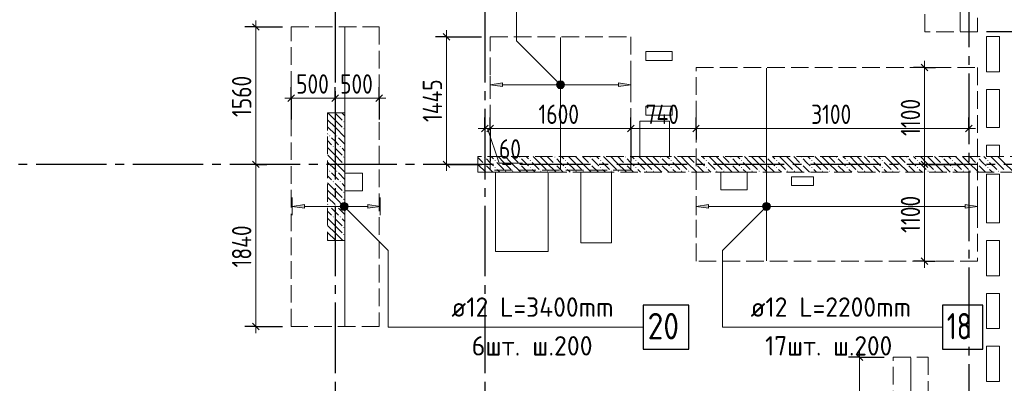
# Model space of a CAD drawing. Header units: millimetres. Extents: x 0 to 32165, y 0 to 42000.
# Tile 10 of 12: x 11037 to 22228, y 29985 to 34112. Entities that reach past the tile are written whole.
import ezdxf

# ---------------------------------------------------------------- set-up
doc = ezdxf.new("R2010")
doc.units = ezdxf.units.MM
doc.linetypes.add('______2', pattern=[270, 200, -70])
doc.linetypes.add('______5', pattern=[1100, 800, -100, 100, -100])
for name, color, linetype, lineweight in [('Standard', 7, 'Continuous', 25), ('ДОП Верх по Х', 7, 'Continuous', 25), ('ЖБ Пилон', 180, 'Continuous', 25), ('Оси', 40, '______5', 18), ('Позиционная метка номер позиции', 7, 'Continuous', 13), ('Примечания', 7, 'Continuous', 25)]:
    doc.layers.add(name, color=color, linetype=linetype, lineweight=lineweight)
doc.layers.add('ЖБ Перекрытие верхний уровень', color=7, linetype='Continuous', lineweight=25, true_color=0xe0e0ff)
doc.layers.add('ЖБ Стена верхний уровень', color=7, linetype='Continuous', lineweight=25, true_color=0x006e00)
doc.styles.add('GOST 2.304-81', font='txt')
doc.styles.add('ISOCPEUR', font='txt')

msp = doc.modelspace()

# ---------------------------------------------------------------- hatches: boundary and pattern name
at = {"layer": 'ДОП Верх по Х', "linetype": 'Continuous', "lineweight": 13, "transparency": 33554687}
for points in [[(16524, 33354), (16384, 33374), (16524, 33394)], [(14274, 31973), (14134, 31993), (14274, 32013)], [(18864, 31973), (18724, 31993), (18864, 32013)]]:
    msp.add_hatch(color=7, dxfattribs=at).paths.add_polyline_path(points, flags=16)
for points in [[(17152, 33355), (17152, 33393), (17146, 33374)], [(17152, 33393), (17165, 33342), (17165, 33406)], [(17152, 33393), (17152, 33355), (17165, 33342)], [(17165, 33406), (17184, 33337), (17184, 33412)], [(17165, 33406), (17165, 33342), (17184, 33337)], [(17184, 33412), (17184, 33337), (17203, 33342)], [(17184, 33412), (17203, 33342), (17203, 33406)], [(17203, 33406), (17203, 33342), (17216, 33355)], [(17203, 33406), (17216, 33355), (17216, 33393)], [(17216, 33393), (17216, 33355), (17221, 33374)], [(17844, 33354), (17984, 33374), (17844, 33394)], [(14702, 31975), (14702, 32012), (14697, 31993)], [(14702, 32012), (14715, 31961), (14715, 32026)], [(14702, 32012), (14702, 31975), (14715, 31961)], [(14715, 32026), (14734, 31956), (14734, 32031)], [(14715, 32026), (14715, 31961), (14734, 31956)], [(14734, 32031), (14734, 31956), (14753, 31961)], [(14734, 32031), (14753, 31961), (14753, 32026)], [(14753, 32026), (14753, 31961), (14766, 31975)], [(14753, 32026), (14766, 31975), (14766, 32012)], [(14766, 32012), (14766, 31975), (14771, 31993)], [(14994, 31973), (15134, 31993), (14994, 32013)], [(19492, 31975), (19492, 32012), (19486, 31993)], [(19492, 32012), (19505, 31961), (19505, 32026)], [(19492, 32012), (19492, 31975), (19505, 31961)], [(19505, 32026), (19524, 31956), (19524, 32031)], [(19505, 32026), (19505, 31961), (19524, 31956)], [(19524, 32031), (19524, 31956), (19543, 31961)], [(19524, 32031), (19543, 31961), (19543, 32026)], [(19543, 32026), (19543, 31961), (19556, 31975)], [(19543, 32026), (19556, 31975), (19556, 32012)], [(19556, 32012), (19556, 31975), (19561, 31993)], [(21784, 31973), (21924, 31993), (21784, 32013)]]:
    msp.add_hatch(color=7, dxfattribs=at).paths.add_polyline_path(points)
at = {"layer": 'ЖБ Пилон', "linetype": 'Continuous', "lineweight": 18, "transparency": 33554687}
for points in [[(14714, 32953), (14721, 32960), (14727, 32953), (14721, 32947)], [(14554, 32793), (14561, 32800), (14567, 32793), (14561, 32787)], [(14634, 32793), (14641, 32800), (14647, 32793), (14641, 32787)], [(14714, 32873), (14721, 32880), (14727, 32873), (14721, 32867)], [(14594, 32673), (14601, 32680), (14607, 32673), (14601, 32667)], [(14674, 32673), (14681, 32680), (14687, 32673), (14681, 32667)], [(14714, 32553), (14721, 32560), (14727, 32553), (14721, 32547)], [(14714, 32473), (14721, 32480), (14727, 32473), (14721, 32467)], [(14554, 32393), (14561, 32400), (14567, 32393), (14561, 32387)], [(14634, 32393), (14641, 32400), (14647, 32393), (14641, 32387)], [(14594, 32273), (14601, 32280), (14607, 32273), (14601, 32267)], [(14674, 32273), (14681, 32280), (14687, 32273), (14681, 32267)], [(14714, 32153), (14721, 32160), (14727, 32153), (14721, 32147)], [(14714, 32073), (14721, 32080), (14727, 32073), (14721, 32067)], [(14554, 31993), (14561, 32000), (14567, 31993), (14561, 31987)], [(14634, 31993), (14641, 32000), (14647, 31993), (14641, 31987)], [(14594, 31873), (14601, 31880), (14607, 31873), (14601, 31867)], [(14674, 31873), (14681, 31880), (14687, 31873), (14681, 31867)], [(14714, 31753), (14721, 31760), (14727, 31753), (14721, 31747)], [(14714, 31673), (14721, 31680), (14727, 31673), (14721, 31667)]]:
    msp.add_hatch(color=7, dxfattribs=at).paths.add_polyline_path(points, flags=16)
at = {"layer": 'ЖБ Стена верхний уровень', "linetype": 'Continuous', "lineweight": 18, "transparency": 33554687}
for points in [[(16314, 32553), (16321, 32560), (16327, 32553), (16321, 32547)], [(16314, 32473), (16321, 32480), (16327, 32473), (16321, 32467)], [(16434, 32513), (16441, 32520), (16447, 32513), (16441, 32507)], [(16714, 32553), (16721, 32560), (16727, 32553), (16721, 32547)], [(16714, 32473), (16721, 32480), (16727, 32473), (16721, 32467)], [(16834, 32513), (16841, 32520), (16847, 32513), (16841, 32507)], [(17114, 32553), (17121, 32560), (17127, 32553), (17121, 32547)], [(17114, 32473), (17121, 32480), (17127, 32473), (17121, 32467)], [(17234, 32513), (17241, 32520), (17247, 32513), (17241, 32507)], [(17514, 32553), (17521, 32560), (17527, 32553), (17521, 32547)], [(17514, 32473), (17521, 32480), (17527, 32473), (17521, 32467)], [(17634, 32513), (17641, 32520), (17647, 32513), (17641, 32507)], [(17914, 32553), (17921, 32560), (17927, 32553), (17921, 32547)], [(17914, 32473), (17921, 32480), (17927, 32473), (17921, 32467)], [(18034, 32513), (18041, 32520), (18047, 32513), (18041, 32507)], [(18314, 32553), (18321, 32560), (18327, 32553), (18321, 32547)], [(18314, 32473), (18321, 32480), (18327, 32473), (18321, 32467)], [(18434, 32513), (18441, 32520), (18447, 32513), (18441, 32507)], [(18714, 32553), (18721, 32560), (18727, 32553), (18721, 32547)], [(18714, 32473), (18721, 32480), (18727, 32473), (18721, 32467)], [(18834, 32513), (18841, 32520), (18847, 32513), (18841, 32507)], [(19114, 32553), (19121, 32560), (19127, 32553), (19121, 32547)], [(19114, 32473), (19121, 32480), (19127, 32473), (19121, 32467)], [(19234, 32513), (19241, 32520), (19247, 32513), (19241, 32507)], [(19514, 32553), (19521, 32560), (19527, 32553), (19521, 32547)], [(19514, 32473), (19521, 32480), (19527, 32473), (19521, 32467)], [(19634, 32513), (19641, 32520), (19647, 32513), (19641, 32507)], [(19914, 32553), (19921, 32560), (19927, 32553), (19921, 32547)], [(19914, 32473), (19921, 32480), (19927, 32473), (19921, 32467)], [(20034, 32513), (20041, 32520), (20047, 32513), (20041, 32507)], [(20314, 32553), (20321, 32560), (20327, 32553), (20321, 32547)], [(20314, 32473), (20321, 32480), (20327, 32473), (20321, 32467)], [(20434, 32513), (20441, 32520), (20447, 32513), (20441, 32507)], [(20714, 32553), (20721, 32560), (20727, 32553), (20721, 32547)], [(20714, 32473), (20721, 32480), (20727, 32473), (20721, 32467)], [(20834, 32513), (20841, 32520), (20847, 32513), (20841, 32507)], [(21114, 32553), (21121, 32560), (21127, 32553), (21121, 32547)], [(21114, 32473), (21121, 32480), (21127, 32473), (21121, 32467)], [(21234, 32513), (21241, 32520), (21247, 32513), (21241, 32507)], [(21514, 32553), (21521, 32560), (21527, 32553), (21521, 32547)], [(21514, 32473), (21521, 32480), (21527, 32473), (21521, 32467)], [(21634, 32513), (21641, 32520), (21647, 32513), (21641, 32507)], [(21914, 32553), (21921, 32560), (21927, 32553), (21921, 32547)], [(21914, 32473), (21921, 32480), (21927, 32473), (21921, 32467)], [(22034, 32513), (22041, 32520), (22047, 32513), (22041, 32507)], [(16244, 32397), (16247, 32393), (16244, 32390)], [(16434, 32433), (16441, 32440), (16447, 32433), (16441, 32427)], [(16554, 32393), (16561, 32400), (16567, 32393), (16561, 32387)], [(16634, 32393), (16641, 32400), (16647, 32393), (16641, 32387)], [(16834, 32433), (16841, 32440), (16847, 32433), (16841, 32427)], [(16954, 32393), (16961, 32400), (16967, 32393), (16961, 32387)], [(17034, 32393), (17041, 32400), (17047, 32393), (17041, 32387)], [(17234, 32433), (17241, 32440), (17247, 32433), (17241, 32427)], [(17354, 32393), (17361, 32400), (17367, 32393), (17361, 32387)], [(17434, 32393), (17441, 32400), (17447, 32393), (17441, 32387)], [(17634, 32433), (17641, 32440), (17647, 32433), (17641, 32427)], [(17754, 32393), (17761, 32400), (17767, 32393), (17761, 32387)], [(17834, 32393), (17841, 32400), (17847, 32393), (17841, 32387)], [(18034, 32433), (18041, 32440), (18047, 32433), (18041, 32427)], [(18154, 32393), (18161, 32400), (18167, 32393), (18161, 32387)], [(18234, 32393), (18241, 32400), (18247, 32393), (18241, 32387)], [(18434, 32433), (18441, 32440), (18447, 32433), (18441, 32427)], [(18554, 32393), (18561, 32400), (18567, 32393), (18561, 32387)], [(18634, 32393), (18641, 32400), (18647, 32393), (18641, 32387)], [(18834, 32433), (18841, 32440), (18847, 32433), (18841, 32427)], [(18954, 32393), (18961, 32400), (18967, 32393), (18961, 32387)], [(19034, 32393), (19041, 32400), (19047, 32393), (19041, 32387)], [(19234, 32433), (19241, 32440), (19247, 32433), (19241, 32427)], [(19354, 32393), (19361, 32400), (19367, 32393), (19361, 32387)], [(19434, 32393), (19441, 32400), (19447, 32393), (19441, 32387)], [(19634, 32433), (19641, 32440), (19647, 32433), (19641, 32427)], [(19754, 32393), (19761, 32400), (19767, 32393), (19761, 32387)], [(19834, 32393), (19841, 32400), (19847, 32393), (19841, 32387)], [(20034, 32433), (20041, 32440), (20047, 32433), (20041, 32427)], [(20154, 32393), (20161, 32400), (20167, 32393), (20161, 32387)], [(20234, 32393), (20241, 32400), (20247, 32393), (20241, 32387)], [(20434, 32433), (20441, 32440), (20447, 32433), (20441, 32427)], [(20554, 32393), (20561, 32400), (20567, 32393), (20561, 32387)], [(20634, 32393), (20641, 32400), (20647, 32393), (20641, 32387)], [(20834, 32433), (20841, 32440), (20847, 32433), (20841, 32427)], [(20954, 32393), (20961, 32400), (20967, 32393), (20961, 32387)], [(21034, 32393), (21041, 32400), (21047, 32393), (21041, 32387)], [(21234, 32433), (21241, 32440), (21247, 32433), (21241, 32427)], [(21354, 32393), (21361, 32400), (21367, 32393), (21361, 32387)], [(21434, 32393), (21441, 32400), (21447, 32393), (21441, 32387)], [(21634, 32433), (21641, 32440), (21647, 32433), (21641, 32427)], [(21754, 32393), (21761, 32400), (21767, 32393), (21761, 32387)], [(21834, 32393), (21841, 32400), (21847, 32393), (21841, 32387)], [(22034, 32433), (22041, 32440), (22047, 32433), (22041, 32427)], [(22154, 32393), (22161, 32400), (22167, 32393), (22161, 32387)]]:
    msp.add_hatch(color=7, dxfattribs=at).paths.add_polyline_path(points, flags=16)
at = {"layer": 'Позиционная метка номер позиции', "linetype": 'Continuous', "lineweight": 13, "transparency": 33554687}
for points in [[(17152, 33342), (17195, 33417), (17141, 33363)], [(17141, 33363), (17195, 33417), (17173, 33417)], [(17141, 33363), (17173, 33417), (17141, 33386)], [(17141, 33386), (17173, 33417), (17152, 33406)], [(17152, 33342), (17216, 33406), (17195, 33417)], [(17173, 33331), (17216, 33406), (17152, 33342)], [(17173, 33331), (17227, 33386), (17216, 33406)], [(17195, 33331), (17227, 33386), (17173, 33331)], [(17195, 33331), (17227, 33363), (17227, 33386)], [(17227, 33363), (17195, 33331), (17216, 33342)], [(14681, 32005), (14713, 32037), (14692, 32025)], [(14713, 32037), (14681, 32005), (14681, 31982)], [(14713, 32037), (14681, 31982), (14735, 32037)], [(14735, 32037), (14681, 31982), (14692, 31961)], [(14735, 32037), (14692, 31961), (14756, 32025)], [(14756, 32025), (14692, 31961), (14713, 31950)], [(14756, 32025), (14713, 31950), (14767, 32005)], [(14767, 32005), (14713, 31950), (14735, 31950)], [(14767, 32005), (14735, 31950), (14767, 31982)], [(19556, 31961), (19492, 32025), (19481, 32005)], [(19556, 31961), (19481, 32005), (19535, 31950)], [(19535, 31950), (19481, 32005), (19481, 31982)], [(19567, 31982), (19513, 32037), (19492, 32025)], [(19567, 31982), (19492, 32025), (19556, 31961)], [(19567, 32005), (19535, 32037), (19513, 32037)], [(19567, 32005), (19513, 32037), (19567, 31982)], [(19535, 32037), (19567, 32005), (19556, 32025)], [(14767, 31982), (14735, 31950), (14756, 31961)], [(19535, 31950), (19481, 31982), (19513, 31950)], [(19513, 31950), (19481, 31982), (19492, 31961)]]:
    msp.add_hatch(color=7, dxfattribs=at).paths.add_polyline_path(points)

# ---------------------------------------------------------------- linework, layer by layer
at = {"layer": 'Standard', "color": 251, "linetype": 'Continuous', "lineweight": -3, "true_color": 0x656565, "transparency": 33554687}
for p, q in [((13720, 34030), (13595, 34030)), ((13720, 34030), (13845, 34030)), ((13720, 34030), (14024, 34030)), ((15888, 33917), (15763, 33917)), ((15888, 33917), (16013, 33917)), ((15888, 33917), (16284, 33917)), ((22794, 33975), (22024, 33975)), ((21321, 33570), (21196, 33570)), ((21321, 33570), (21446, 33570)), ((21321, 33570), (21321, 33570)), ((14124, 33223), (14124, 33348)), ((14624, 33223), (14624, 33348)), ((15124, 33223), (15124, 33348)), ((14124, 33223), (14124, 33098)), ((14124, 33223), (14124, 32980)), ((14624, 33223), (14624, 33098)), ((14624, 33223), (14624, 33223)), ((15124, 33223), (15124, 33098)), ((15124, 33223), (15124, 32980)), ((16324, 32879), (16324, 33004)), ((16384, 32879), (16384, 33004)), ((17984, 32879), (17984, 33004)), ((18724, 32879), (18724, 33004)), ((21824, 32879), (21824, 33004)), ((16324, 32879), (16324, 32754)), ((16324, 32879), (16324, 32879)), ((16384, 32879), (16384, 32754)), ((16384, 32879), (16384, 32505)), ((17984, 32879), (17984, 32754)), ((18724, 32879), (18724, 32754)), ((18724, 32879), (18724, 32879)), ((21824, 32879), (21824, 32754)), ((21824, 32879), (21824, 32879)), ((13720, 32470), (13595, 32470)), ((13720, 32470), (13845, 32470)), ((13720, 32470), (13720, 32470)), ((15888, 32470), (15763, 32470)), ((15888, 32470), (16013, 32470)), ((15888, 32470), (16284, 32470)), ((21321, 32470), (21196, 32470)), ((21321, 32470), (21446, 32470)), ((21321, 32470), (21724, 32470)), ((21321, 31370), (21196, 31370)), ((21321, 31370), (21446, 31370)), ((21321, 31370), (21321, 31370)), ((13720, 30630), (13595, 30630)), ((13720, 30630), (13845, 30630)), ((13720, 30630), (14024, 30630)), ((20580, 30280), (20455, 30280)), ((20580, 30280), (20705, 30280)), ((20580, 30280), (20864, 30280))]:
    msp.add_line(p, q, dxfattribs=at)
at = {"layer": 'Standard', "color": 7, "linetype": 'Continuous', "lineweight": 25, "transparency": 33554687}
for p, q in [((13683, 34067), (13758, 33992)), ((15850, 33955), (15925, 33879)), ((21284, 33608), (21359, 33533)), ((14086, 33185), (14161, 33260)), ((14586, 33185), (14661, 33260)), ((15086, 33185), (15161, 33260)), ((16286, 32841), (16361, 32916)), ((16346, 32841), (16421, 32916)), ((17946, 32841), (18021, 32916)), ((18686, 32841), (18761, 32916)), ((21786, 32841), (21861, 32916)), ((13683, 32508), (13758, 32433)), ((15850, 32508), (15925, 32433)), ((21284, 32508), (21359, 32433)), ((21284, 31408), (21359, 31333)), ((13683, 30667), (13758, 30592)), ((20543, 30317), (20618, 30243))]:
    msp.add_line(p, q, dxfattribs=at)
at = {"layer": 'Standard', "color": 7, "linetype": 'Continuous', "lineweight": 13, "transparency": 33554687}
for p, q in [((13720, 34030), (13720, 34105)), ((15888, 33917), (15888, 33992)), ((21321, 33570), (21321, 33645)), ((14124, 33223), (14049, 33223)), ((14124, 33223), (14624, 33223)), ((14624, 33223), (15124, 33223)), ((15124, 33223), (15199, 33223)), ((16324, 32879), (16249, 32879)), ((16324, 32879), (16384, 32879)), ((16354, 32879), (16485, 32485)), ((17984, 32879), (18724, 32879)), ((21824, 32879), (21899, 32879)), ((13720, 32470), (13720, 30630)), ((15888, 32470), (15888, 32395)), ((16485, 32485), (16751, 32485)), ((21321, 32470), (21321, 31370)), ((21321, 31370), (21321, 31295)), ((13720, 30630), (13720, 30555)), ((20580, 30280), (20580, 30355))]:
    msp.add_line(p, q, dxfattribs=at)
for points in [[(13720, 34030), (13720, 32920), (13720, 32920), (13720, 32470)], [(15888, 33917), (15888, 32867), (15888, 32867), (15888, 32470)], [(21321, 33570), (21321, 32726), (21321, 32726), (21321, 32470)], [(16384, 32879), (16779, 32879), (16779, 32879), (16874, 32879), (16874, 32879), (17876, 32879), (17876, 32879), (17984, 32879)], [(18724, 32879), (19571, 32879), (19571, 32879), (21824, 32879)], [(20580, 30280), (20580, 29118), (20580, 29118), (20580, 28550)]]:
    msp.add_lwpolyline(points, dxfattribs=at)
at = {"layer": 'Standard', "color": 251, "linetype": 'Continuous', "lineweight": -3, "true_color": 0x656565, "transparency": 33554687}
msp.add_lwpolyline([(17984, 32879), (17984, 32864), (17984, 32864), (17984, 32672), (17984, 32672), (17984, 32505)], dxfattribs=at)
at = {"layer": 'ДОП Верх по Х', "color": 7, "linetype": 'Continuous', "lineweight": 18, "transparency": 33554687}
for p, q in [((21724, 37369), (21724, 33981)), ((14734, 34024), (14734, 30636)), ((17184, 33911), (17184, 32411)), ((19524, 33564), (19524, 31376)), ((21164, 30274), (21164, 28086))]:
    msp.add_line(p, q, dxfattribs=at)
at = {"layer": 'ДОП Верх по Х', "color": 251, "linetype": 'Continuous', "lineweight": 13, "true_color": 0x494949, "transparency": 33554687}
for p, q in [((16384, 33374), (16384, 33474)), ((17984, 33374), (17984, 33474)), ((16384, 33374), (16524, 33394)), ((16524, 33354), (16384, 33374)), ((16384, 33374), (16384, 33274)), ((16384, 33374), (16384, 33374)), ((16524, 33394), (16524, 33354)), ((16524, 33374), (17154, 33374)), ((17184, 33412), (17184, 33412)), ((17214, 33374), (17844, 33374)), ((17984, 33374), (17844, 33394)), ((17844, 33394), (17844, 33354)), ((17844, 33354), (17984, 33374)), ((17984, 33374), (17984, 33274)), ((17984, 33374), (17984, 33374)), ((17184, 33337), (17184, 33337)), ((14134, 31993), (14134, 32093)), ((14134, 31993), (14274, 32013)), ((14274, 32013), (14274, 31973)), ((14734, 32031), (14734, 32031)), ((15134, 31993), (14994, 32013)), ((14994, 32013), (14994, 31973)), ((15134, 31993), (15134, 32093)), ((18724, 31993), (18724, 32093)), ((18724, 31993), (18864, 32013)), ((18864, 32013), (18864, 31973)), ((19524, 32031), (19524, 32031)), ((21924, 31993), (21784, 32013)), ((21784, 32013), (21784, 31973)), ((21924, 31993), (21924, 32093)), ((14274, 31973), (14134, 31993)), ((14134, 31993), (14134, 31893)), ((14134, 31993), (14134, 31993)), ((14274, 31993), (14704, 31993)), ((14734, 31956), (14734, 31956)), ((14764, 31993), (14994, 31993)), ((14994, 31973), (15134, 31993)), ((15134, 31993), (15134, 31893)), ((15134, 31993), (15134, 31993)), ((18864, 31973), (18724, 31993)), ((18724, 31993), (18724, 31893)), ((18724, 31993), (18724, 31993)), ((18864, 31993), (19494, 31993)), ((19524, 31956), (19524, 31956)), ((19554, 31993), (21784, 31993)), ((21784, 31973), (21924, 31993)), ((21924, 31993), (21924, 31893)), ((21924, 31993), (21924, 31993))]:
    msp.add_line(p, q, dxfattribs=at)
at = {"layer": 'ДОП Верх по Х', "color": 7, "linetype": 'Continuous', "lineweight": 13, "transparency": 33554687}
for p, q in [((15924, 30623), (18032, 30623)), ((19324, 30623), (21410, 30623))]:
    msp.add_line(p, q, dxfattribs=at)
at = {"layer": 'ДОП Верх по Х', "color": 7, "linetype": 'Continuous', "lineweight": 25, "transparency": 33554687}
for points in [[(18124, 30373), (18644, 30373), (18644, 30873), (18124, 30873), (18124, 30373)], [(21524, 30373), (21984, 30373), (21984, 30873), (21524, 30873), (21524, 30373)]]:
    msp.add_lwpolyline(points, dxfattribs=at)
at = {"layer": 'ДОП Верх по Х', "color": 251, "linetype": 'Continuous', "lineweight": 13, "true_color": 0x494949, "transparency": 33554687}
for centre in [(17184, 33374), (14734, 31993), (19524, 31993)]:
    msp.add_circle(centre, 37.5, dxfattribs=at)
at = {"layer": 'ЖБ Перекрытие верхний уровень', "color": 7, "linetype": 'Continuous', "lineweight": 18, "transparency": 33554687}
for p, q in [((22024, 33520), (22024, 33920)), ((22024, 33920), (22174, 33920)), ((22174, 33920), (22174, 33520)), ((18454, 33750), (18154, 33750)), ((18154, 33750), (18154, 33650)), ((18454, 33650), (18454, 33750)), ((18154, 33650), (18454, 33650)), ((22174, 33520), (22024, 33520)), ((22024, 33320), (22174, 33320)), ((22024, 32890), (22024, 33320)), ((22174, 33320), (22174, 32890)), ((18454, 33130), (18154, 33130)), ((18154, 33130), (18154, 33030)), ((18454, 33030), (18454, 33130)), ((18154, 33030), (18454, 33030)), ((18424, 32960), (18084, 32960)), ((18084, 32960), (18084, 32560)), ((18424, 32560), (18424, 32960)), ((22174, 32890), (22024, 32890)), ((22024, 32690), (22174, 32690)), ((22024, 32560), (22024, 32690)), ((22174, 32690), (22174, 32560)), ((18084, 32560), (18424, 32560)), ((22174, 32560), (22024, 32560)), ((14934, 32370), (14734, 32370)), ((14734, 32370), (14734, 32170)), ((14934, 32170), (14934, 32370)), ((17044, 32380), (16444, 32380)), ((16444, 32380), (16444, 31480)), ((17044, 31480), (17044, 32380)), ((17764, 32380), (17414, 32380)), ((17414, 32380), (17414, 31580)), ((17764, 31580), (17764, 32380)), ((19304, 32380), (19004, 32380)), ((19004, 32380), (19004, 32180)), ((19304, 32180), (19304, 32380)), ((22024, 32360), (22174, 32360)), ((22024, 31805), (22024, 32360)), ((22174, 32360), (22174, 31805)), ((20059, 32330), (19809, 32330)), ((19809, 32330), (19809, 32230)), ((19809, 32230), (20059, 32230)), ((20059, 32230), (20059, 32330)), ((14734, 32170), (14934, 32170)), ((19004, 32180), (19304, 32180)), ((22174, 31805), (22024, 31805)), ((17414, 31580), (17764, 31580)), ((22024, 31205), (22024, 31605)), ((22024, 31605), (22174, 31605)), ((22174, 31605), (22174, 31205)), ((16444, 31480), (17044, 31480)), ((22174, 31205), (22024, 31205)), ((22024, 30605), (22024, 31005)), ((22024, 31005), (22174, 31005)), ((22174, 31005), (22174, 30605)), ((22174, 30605), (22024, 30605)), ((22024, 30005), (22024, 30405)), ((22024, 30405), (22174, 30405)), ((22174, 30405), (22174, 30005)), ((22174, 30005), (22024, 30005))]:
    msp.add_line(p, q, dxfattribs=at)
at = {"layer": 'ЖБ Пилон', "color": 253, "linetype": '______2', "lineweight": 13, "true_color": 0xa0a0a0, "transparency": 33554687}
for p, q in [((14534, 33055), (14534, 31605)), ((14734, 33055), (14534, 33055)), ((14734, 31605), (14734, 33055)), ((14534, 31605), (14734, 31605))]:
    msp.add_line(p, q, dxfattribs=at)
at = {"layer": 'ЖБ Пилон', "color": 9, "linetype": 'Continuous', "lineweight": 18, "true_color": 0xc7c7c7, "transparency": 33554687}
for p, q in [((14621, 32973), (14539, 33055)), ((14621, 33053), (14701, 32973)), ((14701, 33053), (14734, 33020)), ((14541, 32893), (14534, 32900)), ((14541, 32973), (14621, 32893)), ((14621, 32973), (14701, 32893)), ((14534, 32820), (14541, 32813)), ((14541, 32893), (14621, 32813)), ((14621, 32893), (14734, 32780)), ((14534, 32740), (14581, 32693)), ((14621, 32733), (14581, 32773)), ((14661, 32693), (14621, 32733)), ((14661, 32773), (14734, 32700)), ((14621, 32573), (14534, 32660)), ((14541, 32573), (14621, 32493)), ((14621, 32653), (14701, 32573)), ((14621, 32573), (14701, 32493)), ((14701, 32653), (14734, 32620)), ((14541, 32493), (14534, 32500)), ((14541, 32493), (14621, 32413)), ((14621, 32493), (14734, 32380)), ((14534, 32420), (14541, 32413)), ((14534, 32340), (14581, 32293)), ((14621, 32333), (14581, 32373)), ((14661, 32373), (14734, 32300)), ((14621, 32173), (14534, 32260)), ((14661, 32293), (14621, 32333)), ((14621, 32253), (14701, 32173)), ((14701, 32253), (14734, 32220)), ((14541, 32173), (14621, 32093)), ((14621, 32173), (14701, 32093)), ((14541, 32093), (14534, 32100)), ((14534, 32020), (14541, 32013)), ((14541, 32093), (14621, 32013)), ((14621, 32093), (14734, 31980)), ((14534, 31940), (14581, 31893)), ((14621, 31933), (14581, 31973)), ((14661, 31893), (14621, 31933)), ((14661, 31973), (14734, 31900)), ((14621, 31773), (14534, 31860)), ((14621, 31853), (14701, 31773)), ((14701, 31853), (14734, 31820)), ((14541, 31693), (14534, 31700)), ((14541, 31773), (14621, 31693)), ((14541, 31693), (14621, 31613)), ((14621, 31773), (14701, 31693)), ((14621, 31693), (14709, 31605)), ((14534, 31620), (14541, 31613))]:
    msp.add_line(p, q, dxfattribs=at)
at = {"layer": 'ЖБ Стена верхний уровень', "color": 251, "linetype": '______2', "lineweight": 13, "true_color": 0x656565, "transparency": 33554687}
for p, q in [((23844, 32560), (16244, 32560)), ((16244, 32560), (16244, 32380)), ((16244, 32380), (23844, 32380))]:
    msp.add_line(p, q, dxfattribs=at)
at = {"layer": 'ЖБ Стена верхний уровень', "color": 9, "linetype": 'Continuous', "lineweight": 18, "true_color": 0xc7c7c7, "transparency": 33554687}
for p, q in [((16244, 32550), (16301, 32493)), ((16244, 32470), (16334, 32380)), ((16381, 32493), (16341, 32533)), ((16341, 32453), (16414, 32380)), ((16421, 32453), (16381, 32493)), ((16394, 32560), (16421, 32533)), ((16461, 32493), (16541, 32413)), ((16541, 32493), (16474, 32560)), ((16541, 32493), (16621, 32413)), ((16554, 32560), (16621, 32493)), ((16621, 32493), (16734, 32380)), ((16634, 32560), (16701, 32493)), ((16781, 32493), (16741, 32533)), ((16741, 32453), (16814, 32380)), ((16821, 32453), (16781, 32493)), ((16794, 32560), (16821, 32533)), ((16861, 32493), (16941, 32413)), ((16941, 32493), (16874, 32560)), ((16941, 32493), (17021, 32413)), ((16954, 32560), (17021, 32493)), ((17021, 32493), (17134, 32380)), ((17034, 32560), (17101, 32493)), ((17181, 32493), (17141, 32533)), ((17141, 32453), (17214, 32380)), ((17221, 32453), (17181, 32493)), ((17194, 32560), (17221, 32533)), ((17261, 32493), (17341, 32413)), ((17341, 32493), (17274, 32560)), ((17341, 32493), (17421, 32413)), ((17354, 32560), (17421, 32493)), ((17421, 32493), (17534, 32380)), ((17434, 32560), (17501, 32493)), ((17581, 32493), (17541, 32533)), ((17541, 32453), (17614, 32380)), ((17621, 32453), (17581, 32493)), ((17594, 32560), (17621, 32533)), ((17661, 32493), (17741, 32413)), ((17741, 32493), (17674, 32560)), ((17741, 32493), (17821, 32413)), ((17754, 32560), (17821, 32493)), ((17821, 32493), (17934, 32380)), ((17834, 32560), (17901, 32493)), ((17981, 32493), (17941, 32533)), ((17941, 32453), (18014, 32380)), ((18021, 32453), (17981, 32493)), ((17994, 32560), (18021, 32533)), ((18061, 32493), (18141, 32413)), ((18141, 32493), (18074, 32560)), ((18141, 32493), (18221, 32413)), ((18154, 32560), (18221, 32493)), ((18221, 32493), (18334, 32380)), ((18234, 32560), (18301, 32493)), ((18381, 32493), (18341, 32533)), ((18341, 32453), (18414, 32380)), ((18421, 32453), (18381, 32493)), ((18394, 32560), (18421, 32533)), ((18461, 32493), (18541, 32413)), ((18541, 32493), (18474, 32560)), ((18541, 32493), (18621, 32413)), ((18554, 32560), (18621, 32493)), ((18621, 32493), (18734, 32380)), ((18634, 32560), (18701, 32493)), ((18781, 32493), (18741, 32533)), ((18741, 32453), (18814, 32380)), ((18821, 32453), (18781, 32493)), ((18794, 32560), (18821, 32533)), ((18861, 32493), (18941, 32413)), ((18941, 32493), (18874, 32560)), ((18941, 32493), (19021, 32413)), ((18954, 32560), (19021, 32493)), ((19021, 32493), (19134, 32380)), ((19034, 32560), (19101, 32493)), ((19181, 32493), (19141, 32533)), ((19141, 32453), (19214, 32380)), ((19221, 32453), (19181, 32493)), ((19194, 32560), (19221, 32533)), ((19261, 32493), (19341, 32413)), ((19341, 32493), (19274, 32560)), ((19341, 32493), (19421, 32413)), ((19354, 32560), (19421, 32493)), ((19421, 32493), (19534, 32380)), ((19434, 32560), (19501, 32493)), ((19581, 32493), (19541, 32533)), ((19541, 32453), (19614, 32380)), ((19621, 32453), (19581, 32493)), ((19594, 32560), (19621, 32533)), ((19661, 32493), (19741, 32413)), ((19741, 32493), (19674, 32560)), ((19741, 32493), (19821, 32413)), ((19754, 32560), (19821, 32493)), ((19821, 32493), (19934, 32380)), ((19834, 32560), (19901, 32493)), ((19981, 32493), (19941, 32533)), ((19941, 32453), (20014, 32380)), ((20021, 32453), (19981, 32493)), ((19994, 32560), (20021, 32533)), ((20061, 32493), (20141, 32413)), ((20141, 32493), (20074, 32560)), ((20141, 32493), (20221, 32413)), ((20154, 32560), (20221, 32493)), ((20221, 32493), (20334, 32380)), ((20234, 32560), (20301, 32493)), ((20381, 32493), (20341, 32533)), ((20341, 32453), (20414, 32380)), ((20421, 32453), (20381, 32493)), ((20394, 32560), (20421, 32533)), ((20461, 32493), (20541, 32413)), ((20541, 32493), (20474, 32560)), ((20541, 32493), (20621, 32413)), ((20554, 32560), (20621, 32493)), ((20621, 32493), (20734, 32380)), ((20634, 32560), (20701, 32493)), ((20781, 32493), (20741, 32533)), ((20741, 32453), (20814, 32380)), ((20821, 32453), (20781, 32493)), ((20794, 32560), (20821, 32533)), ((20861, 32493), (20941, 32413)), ((20941, 32493), (20874, 32560)), ((20941, 32493), (21021, 32413)), ((20954, 32560), (21021, 32493)), ((21021, 32493), (21134, 32380)), ((21034, 32560), (21101, 32493)), ((21181, 32493), (21141, 32533)), ((21141, 32453), (21214, 32380)), ((21221, 32453), (21181, 32493)), ((21194, 32560), (21221, 32533)), ((21261, 32493), (21341, 32413)), ((21341, 32493), (21274, 32560)), ((21341, 32493), (21421, 32413)), ((21354, 32560), (21421, 32493)), ((21421, 32493), (21534, 32380)), ((21434, 32560), (21501, 32493)), ((21581, 32493), (21541, 32533)), ((21541, 32453), (21614, 32380)), ((21621, 32453), (21581, 32493)), ((21594, 32560), (21621, 32533)), ((21661, 32493), (21741, 32413)), ((21741, 32493), (21674, 32560)), ((21741, 32493), (21821, 32413)), ((21754, 32560), (21821, 32493)), ((21821, 32493), (21934, 32380)), ((21834, 32560), (21901, 32493)), ((21981, 32493), (21941, 32533)), ((21941, 32453), (22014, 32380)), ((22021, 32453), (21981, 32493)), ((21994, 32560), (22021, 32533)), ((22061, 32493), (22141, 32413)), ((22141, 32493), (22074, 32560)), ((22141, 32493), (22221, 32413)), ((22154, 32560), (22221, 32493)), ((22221, 32493), (22334, 32380)), ((16461, 32413), (16494, 32380)), ((16861, 32413), (16894, 32380)), ((17261, 32413), (17294, 32380)), ((17661, 32413), (17694, 32380)), ((18061, 32413), (18094, 32380)), ((18461, 32413), (18494, 32380)), ((18861, 32413), (18894, 32380)), ((19261, 32413), (19294, 32380)), ((19661, 32413), (19694, 32380)), ((20061, 32413), (20094, 32380)), ((20461, 32413), (20494, 32380)), ((20861, 32413), (20894, 32380)), ((21261, 32413), (21294, 32380)), ((21661, 32413), (21694, 32380)), ((22061, 32413), (22094, 32380))]:
    msp.add_line(p, q, dxfattribs=at)
at = {"layer": 'Оси', "color": 8, "linetype": '______5', "lineweight": -3, "transparency": 33554687}
for p, q in [((21824, 40100), (21824, 15930)), ((14624, 39700), (14624, 15930)), ((16324, 39700), (16324, 15930)), ((27424, 32470), (3600, 32470))]:
    msp.add_line(p, q, dxfattribs=at)
at = {"layer": 'Позиционная метка номер позиции', "color": 7, "linetype": 'Continuous', "lineweight": 13, "transparency": 33554687}
for p, q in [((17152, 33406), (17152, 33406)), ((17216, 33406), (17216, 33406)), ((17152, 33342), (17152, 33342)), ((17216, 33342), (17216, 33342)), ((14692, 32025), (14692, 32025)), ((14756, 32025), (14756, 32025)), ((19492, 32025), (19492, 32025)), ((19556, 32025), (19556, 32025)), ((14692, 31961), (14692, 31961)), ((14756, 31961), (14756, 31961)), ((19492, 31961), (19492, 31961)), ((19556, 31961), (19556, 31961))]:
    msp.add_line(p, q, dxfattribs=at)
for points in [[(17184, 33374), (16684, 33874), (16684, 35229), (19184, 35229)], [(14724, 31993), (15224, 31493), (15224, 30623), (18124, 30623)], [(19524, 31993), (19024, 31493), (19024, 30623), (21524, 30623)]]:
    msp.add_lwpolyline(points, dxfattribs=at)
for centre in [(17184, 33374), (14724, 31993), (19524, 31993)]:
    msp.add_circle(centre, 45, dxfattribs=at)
at = {"layer": 'Примечания', "color": 7, "linetype": '______2', "lineweight": 18, "transparency": 33554687}
for p, q in [((21324, 33975), (21324, 37375)), ((21924, 37375), (21924, 33975)), ((14124, 34030), (15124, 34030)), ((14124, 30630), (14124, 34030)), ((15124, 34030), (15124, 30630)), ((16384, 33917), (17984, 33917)), ((16384, 32405), (16384, 33917)), ((17984, 33917), (17984, 32405)), ((21924, 33975), (21324, 33975)), ((18724, 33570), (21924, 33570)), ((18724, 31370), (18724, 33570)), ((21924, 33570), (21924, 31370)), ((17984, 32405), (16384, 32405)), ((21924, 31370), (18724, 31370)), ((15124, 30630), (14124, 30630)), ((20964, 30280), (21364, 30280)), ((20964, 28080), (20964, 30280)), ((21364, 30280), (21364, 28080))]:
    msp.add_line(p, q, dxfattribs=at)

# ---------------------------------------------------------------- texts
at = {"layer": 'Standard', "color": 7, "linetype": 'Continuous', "lineweight": 25, "transparency": 33554687, "char_height": 220, "attachment_point": 7, "rotation": 90, "style": 'GOST 2.304-81'}
for s, insert, width in [('1560', (13670, 33008), 610.16), ('1445', (15838, 32951), 610.17), ('1100', (21271, 32793), 578.85), ('1100', (21271, 31693), 578.85), ('1840', (13670, 31300), 625.74)]:
    msp.add_mtext(s, dxfattribs=dict(at, insert=insert, width=width))
at = {"layer": 'Standard', "color": 7, "linetype": 'Continuous', "lineweight": 25, "transparency": 33554687, "char_height": 220, "attachment_point": 7, "style": 'GOST 2.304-81'}
for s, insert, width in [('500', (14179, 33273), 516.38), ('500', (14679, 33273), 516.38), ('1600', (16934, 32929), 625.73), ('740', (18151, 32929), 531.97), ('3100', (20032, 32929), 610.16), ('60', (16485, 32535), 391.32)]:
    msp.add_mtext(s, dxfattribs=dict(at, insert=insert, width=width))
at = {"layer": 'ДОП Верх по Х', "color": 7, "linetype": 'Continuous', "lineweight": 13, "transparency": 33554687, "attachment_point": 7, "style": 'ISOCPEUR'}
for s, insert, char_height, width in [('\\W0.96;ø12 L=3400mm ', (15944, 30740), 220, 2172.6), ('\\W0.96;ø12 L=2200mm ', (19344, 30740), 220, 2150.52), ('\\W0.87;20', (18174, 30483), 300, 550.81), ('\\W0.75;18', (21574, 30483), 300, 472.29), ('\\W0.97;6шт. ш.200 ', (16175, 30300), 220, 1712.32), ('\\W0.95;17шт. ш.200 ', (19509, 30300), 220, 1819.9)]:
    msp.add_mtext(s, dxfattribs=dict(at, insert=insert, char_height=char_height, width=width))

doc.saveas('drawing.dxf')
